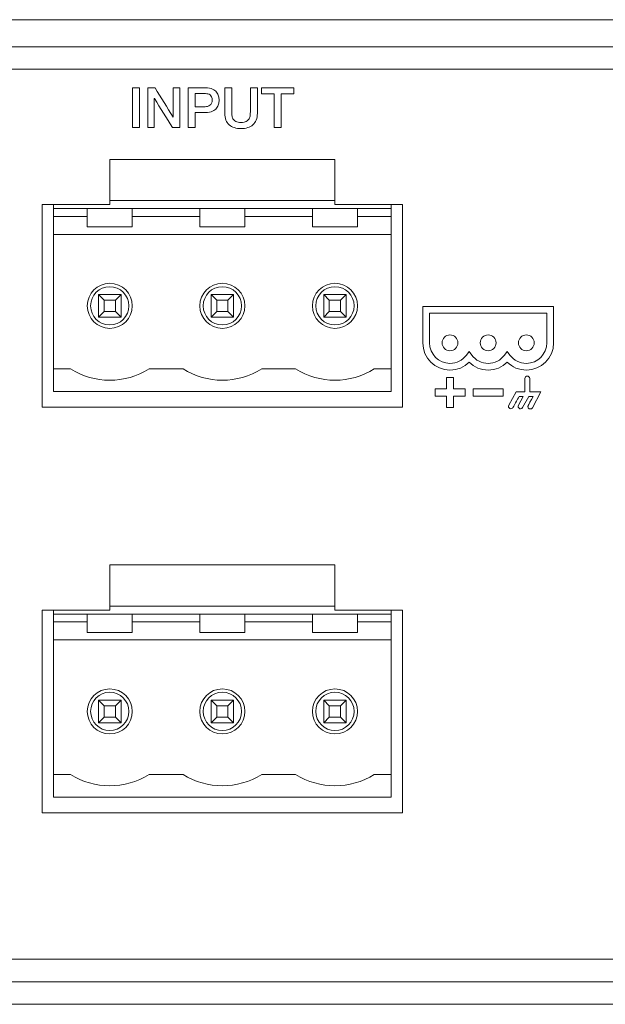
# Model space of a CAD drawing. Header units: millimetres. Extents: x 0 to 2122, y 0 to 1639.
# Tile 37 of 75: x 1591 to 1617, y 778 to 822. Entities that reach past the tile are written whole.
import ezdxf

# ---------------------------------------------------------------- set-up
doc = ezdxf.new("R2010")
doc.units = ezdxf.units.MM
doc.layers.add('1', color=7, linetype='Continuous', true_color=0xffffff)
doc.layers.add('2', color=7, linetype='Continuous', true_color=0xffffff)

msp = doc.modelspace()

# ---------------------------------------------------------------- linework, layer by layer
at = {"layer": '1', "color": 7, "linetype": 'Continuous', "lineweight": 13}
for p, q in [((1957.591, 821.87), (1542.591, 821.87)), ((1957.591, 820.67), (1542.591, 820.67)), ((1957.991, 819.67), (1542.191, 819.67)), ((1595.091, 815.67), (1605.091, 815.67)), ((1595.091, 813.67), (1595.091, 815.67)), ((1605.091, 815.67), (1605.091, 813.67)), ((1605.091, 813.84), (1595.091, 813.84)), ((1592.091, 813.67), (1595.091, 813.67)), ((1592.091, 804.67), (1592.091, 813.67)), ((1592.591, 813.67), (1592.591, 813.49)), ((1592.591, 813.49), (1594.091, 813.49)), ((1592.591, 813.14), (1592.591, 813.49)), ((1594.091, 813.49), (1594.091, 813.14)), ((1596.091, 813.49), (1594.091, 813.49)), ((1596.091, 813.14), (1596.091, 813.49)), ((1596.091, 813.49), (1599.091, 813.49)), ((1599.091, 813.49), (1599.091, 813.14)), ((1601.091, 813.49), (1599.091, 813.49)), ((1601.091, 813.49), (1604.091, 813.49)), ((1601.091, 813.14), (1601.091, 813.49)), ((1604.091, 813.49), (1604.091, 813.14)), ((1606.091, 813.49), (1604.091, 813.49)), ((1605.091, 813.67), (1608.091, 813.67)), ((1606.091, 813.49), (1607.591, 813.49)), ((1606.091, 813.14), (1606.091, 813.49)), ((1607.591, 813.67), (1607.591, 813.49)), ((1607.591, 813.49), (1607.591, 813.14)), ((1608.091, 813.67), (1608.091, 804.67)), ((1594.091, 813.14), (1592.591, 813.14)), ((1592.591, 812.34), (1592.591, 813.14)), ((1594.091, 813.14), (1594.091, 812.67)), ((1599.091, 813.14), (1596.091, 813.14)), ((1596.091, 812.67), (1596.091, 813.14)), ((1599.091, 813.14), (1599.091, 812.67)), ((1604.091, 813.14), (1601.091, 813.14)), ((1601.091, 812.67), (1601.091, 813.14)), ((1604.091, 813.14), (1604.091, 812.67)), ((1607.591, 813.14), (1606.091, 813.14)), ((1606.091, 812.67), (1606.091, 813.14)), ((1607.591, 813.14), (1607.591, 812.34)), ((1594.091, 812.67), (1596.091, 812.67)), ((1599.091, 812.67), (1601.091, 812.67)), ((1604.091, 812.67), (1606.091, 812.67)), ((1607.591, 812.34), (1592.591, 812.34)), ((1592.591, 806.37), (1592.591, 812.34)), ((1607.591, 812.34), (1607.591, 806.37)), ((1594.841, 809.42), (1594.591, 809.67)), ((1594.591, 808.67), (1594.591, 809.67)), ((1594.591, 809.67), (1595.591, 809.67)), ((1594.841, 809.42), (1594.841, 808.92)), ((1595.341, 809.42), (1594.841, 809.42)), ((1595.591, 809.67), (1595.341, 809.42)), ((1595.341, 808.92), (1595.341, 809.42)), ((1595.591, 809.67), (1595.591, 808.67)), ((1599.841, 809.42), (1599.591, 809.67)), ((1599.591, 809.67), (1600.591, 809.67)), ((1599.591, 808.67), (1599.591, 809.67)), ((1600.341, 809.42), (1599.841, 809.42)), ((1599.841, 809.42), (1599.841, 808.92)), ((1600.591, 809.67), (1600.341, 809.42)), ((1600.341, 808.92), (1600.341, 809.42)), ((1600.591, 809.67), (1600.591, 808.67)), ((1604.841, 809.42), (1604.591, 809.67)), ((1604.591, 808.67), (1604.591, 809.67)), ((1604.591, 809.67), (1605.591, 809.67)), ((1605.341, 809.42), (1604.841, 809.42)), ((1604.841, 809.42), (1604.841, 808.92)), ((1605.591, 809.67), (1605.341, 809.42)), ((1605.341, 808.92), (1605.341, 809.42)), ((1605.591, 809.67), (1605.591, 808.67)), ((1594.591, 808.67), (1594.841, 808.92)), ((1594.841, 808.92), (1595.341, 808.92)), ((1595.341, 808.92), (1595.591, 808.67)), ((1599.591, 808.67), (1599.841, 808.92)), ((1599.841, 808.92), (1600.341, 808.92)), ((1600.341, 808.92), (1600.591, 808.67)), ((1604.591, 808.67), (1604.841, 808.92)), ((1604.841, 808.92), (1605.341, 808.92)), ((1605.341, 808.92), (1605.591, 808.67)), ((1595.591, 808.67), (1594.591, 808.67)), ((1600.591, 808.67), (1599.591, 808.67)), ((1605.591, 808.67), (1604.591, 808.67)), ((1593.345, 806.37), (1592.591, 806.37)), ((1592.591, 805.37), (1592.591, 806.37)), ((1598.345, 806.37), (1596.838, 806.37)), ((1603.345, 806.37), (1601.838, 806.37)), ((1607.591, 806.37), (1606.838, 806.37)), ((1607.591, 806.37), (1607.591, 805.37)), ((1607.591, 805.37), (1592.591, 805.37)), ((1608.091, 804.67), (1592.091, 804.67)), ((1595.091, 797.67), (1605.091, 797.67)), ((1595.091, 795.67), (1595.091, 797.67)), ((1605.091, 797.67), (1605.091, 795.67)), ((1605.091, 795.84), (1595.091, 795.84)), ((1592.091, 795.67), (1595.091, 795.67)), ((1592.091, 786.67), (1592.091, 795.67)), ((1592.591, 795.67), (1592.591, 795.49)), ((1592.591, 795.14), (1592.591, 795.49)), ((1592.591, 795.49), (1594.091, 795.49)), ((1594.091, 795.49), (1594.091, 795.14)), ((1596.091, 795.49), (1594.091, 795.49)), ((1596.091, 795.14), (1596.091, 795.49)), ((1596.091, 795.49), (1599.091, 795.49)), ((1599.091, 795.49), (1599.091, 795.14)), ((1601.091, 795.49), (1599.091, 795.49)), ((1601.091, 795.14), (1601.091, 795.49)), ((1601.091, 795.49), (1604.091, 795.49)), ((1604.091, 795.49), (1604.091, 795.14)), ((1606.091, 795.49), (1604.091, 795.49)), ((1605.091, 795.67), (1608.091, 795.67)), ((1606.091, 795.49), (1607.591, 795.49)), ((1606.091, 795.14), (1606.091, 795.49)), ((1607.591, 795.67), (1607.591, 795.49)), ((1607.591, 795.49), (1607.591, 795.14)), ((1608.091, 795.67), (1608.091, 786.67)), ((1594.091, 795.14), (1592.591, 795.14)), ((1592.591, 794.34), (1592.591, 795.14)), ((1594.091, 795.14), (1594.091, 794.67)), ((1599.091, 795.14), (1596.091, 795.14)), ((1596.091, 794.67), (1596.091, 795.14)), ((1599.091, 795.14), (1599.091, 794.67)), ((1604.091, 795.14), (1601.091, 795.14)), ((1601.091, 794.67), (1601.091, 795.14)), ((1604.091, 795.14), (1604.091, 794.67)), ((1607.591, 795.14), (1606.091, 795.14)), ((1606.091, 794.67), (1606.091, 795.14)), ((1607.591, 795.14), (1607.591, 794.34)), ((1594.091, 794.67), (1596.091, 794.67)), ((1599.091, 794.67), (1601.091, 794.67)), ((1604.091, 794.67), (1606.091, 794.67)), ((1607.591, 794.34), (1592.591, 794.34)), ((1592.591, 788.37), (1592.591, 794.34)), ((1607.591, 794.34), (1607.591, 788.37)), ((1594.841, 791.42), (1594.591, 791.67)), ((1594.591, 790.67), (1594.591, 791.67)), ((1594.591, 791.67), (1595.591, 791.67)), ((1594.841, 791.42), (1594.841, 790.92)), ((1595.341, 791.42), (1594.841, 791.42)), ((1595.591, 791.67), (1595.341, 791.42)), ((1595.341, 790.92), (1595.341, 791.42)), ((1595.591, 791.67), (1595.591, 790.67)), ((1599.841, 791.42), (1599.591, 791.67)), ((1599.591, 790.67), (1599.591, 791.67)), ((1599.591, 791.67), (1600.591, 791.67)), ((1600.341, 791.42), (1599.841, 791.42)), ((1599.841, 791.42), (1599.841, 790.92)), ((1600.591, 791.67), (1600.341, 791.42)), ((1600.341, 790.92), (1600.341, 791.42)), ((1600.591, 791.67), (1600.591, 790.67)), ((1604.841, 791.42), (1604.591, 791.67)), ((1604.591, 790.67), (1604.591, 791.67)), ((1604.591, 791.67), (1605.591, 791.67)), ((1604.841, 791.42), (1604.841, 790.92)), ((1605.341, 791.42), (1604.841, 791.42)), ((1605.591, 791.67), (1605.341, 791.42)), ((1605.341, 790.92), (1605.341, 791.42)), ((1605.591, 791.67), (1605.591, 790.67)), ((1594.591, 790.67), (1594.841, 790.92)), ((1595.591, 790.67), (1594.591, 790.67)), ((1594.841, 790.92), (1595.341, 790.92)), ((1595.341, 790.92), (1595.591, 790.67)), ((1599.591, 790.67), (1599.841, 790.92)), ((1600.591, 790.67), (1599.591, 790.67)), ((1599.841, 790.92), (1600.341, 790.92)), ((1600.341, 790.92), (1600.591, 790.67)), ((1604.591, 790.67), (1604.841, 790.92)), ((1605.591, 790.67), (1604.591, 790.67)), ((1604.841, 790.92), (1605.341, 790.92)), ((1605.341, 790.92), (1605.591, 790.67)), ((1593.345, 788.37), (1592.591, 788.37)), ((1592.591, 787.37), (1592.591, 788.37)), ((1598.345, 788.37), (1596.838, 788.37)), ((1603.345, 788.37), (1601.838, 788.37)), ((1607.591, 788.37), (1606.838, 788.37)), ((1607.591, 788.37), (1607.591, 787.37)), ((1607.591, 787.37), (1592.591, 787.37)), ((1608.091, 786.67), (1592.091, 786.67)), ((1957.991, 780.17), (1542.191, 780.17)), ((1542.191, 779.17), (1957.991, 779.17)), ((1755.591, 778.17), (1542.191, 778.17))]:
    msp.add_line(p, q, dxfattribs=at)
at = {"layer": '1', "color": 7, "linetype": 'Continuous', "lineweight": 13, "extrusion": (0, 0, -1)}
for centre in [(-1595.091, 809.17), (-1600.091, 809.17), (-1605.091, 809.17), (-1595.091, 791.17), (-1600.091, 791.17), (-1605.091, 791.17)]:
    msp.add_circle(centre, 1, dxfattribs=at)
at = {"layer": '1', "color": 7, "linetype": 'Continuous', "lineweight": 13}
for centre in [(1595.091, 809.17), (1600.091, 809.17), (1605.091, 809.17), (1595.091, 791.17), (1600.091, 791.17), (1605.091, 791.17)]:
    msp.add_circle(centre, 0.85, dxfattribs=at)
for centre in [(1595.091, 809.17), (1600.091, 809.17), (1605.091, 809.17), (1595.091, 791.17), (1600.091, 791.17), (1605.091, 791.17)]:
    msp.add_arc(centre, 3.3, 238.0473, 301.9527, dxfattribs=at)
at = {"layer": '2', "color": 7, "linetype": 'Continuous', "lineweight": 13}
for points in [[(1596.408, 818.842), (1596.306, 818.842), (1596.203, 818.842), (1596.1, 818.842)], [(1596.1, 818.842), (1596.1, 818.254), (1596.1, 817.667), (1596.1, 817.079)], [(1596.408, 817.079), (1596.408, 817.667), (1596.408, 818.254), (1596.408, 818.842)], [(1596.774, 818.842), (1596.883, 818.842), (1596.991, 818.842), (1597.1, 818.842)], [(1596.774, 817.079), (1596.774, 817.667), (1596.774, 818.254), (1596.774, 818.842)], [(1597.1, 818.842), (1597.368, 818.409), (1597.637, 817.976), (1597.905, 817.543)], [(1597.91, 817.543), (1597.91, 817.976), (1597.91, 818.409), (1597.91, 818.842)], [(1597.91, 818.842), (1598.008, 818.842), (1598.106, 818.842), (1598.204, 818.842)], [(1598.204, 818.842), (1598.204, 818.254), (1598.204, 817.667), (1598.204, 817.079)], [(1598.569, 817.079), (1598.569, 817.079), (1598.569, 818.842), (1598.569, 818.842)], [(1598.878, 818.59), (1598.878, 818.59), (1598.878, 818.007), (1598.878, 818.007)], [(1599.653, 818.788), (1599.732, 818.752), (1599.793, 818.706), (1599.836, 818.652)], [(1599.836, 818.652), (1599.879, 818.598), (1599.908, 818.539), (1599.924, 818.474)], [(1600.197, 818.842), (1600.197, 818.842), (1600.505, 818.842), (1600.505, 818.842)], [(1600.505, 818.842), (1600.505, 818.842), (1600.505, 817.815), (1600.505, 817.815)], [(1601.335, 818.842), (1601.335, 818.842), (1601.644, 818.842), (1601.644, 818.842)], [(1601.644, 818.842), (1601.644, 818.842), (1601.644, 817.713), (1601.644, 817.713)], [(1601.831, 818.842), (1602.307, 818.842), (1602.783, 818.842), (1603.259, 818.842)], [(1601.831, 818.576), (1601.831, 818.664), (1601.831, 818.753), (1601.831, 818.842)], [(1602.389, 818.576), (1602.203, 818.576), (1602.017, 818.576), (1601.831, 818.576)], [(1602.389, 817.079), (1602.389, 817.578), (1602.389, 818.077), (1602.389, 818.576)], [(1603.259, 818.576), (1603.072, 818.576), (1602.885, 818.576), (1602.698, 818.576)], [(1602.698, 818.576), (1602.698, 818.077), (1602.698, 817.578), (1602.698, 817.079)], [(1603.259, 818.842), (1603.259, 818.753), (1603.259, 818.664), (1603.259, 818.576)], [(1597.075, 818.375), (1597.073, 818.375), (1597.07, 818.375), (1597.068, 818.375)], [(1597.068, 818.375), (1597.068, 817.943), (1597.068, 817.511), (1597.068, 817.079)], [(1597.878, 817.079), (1597.61, 817.511), (1597.343, 817.943), (1597.075, 818.375)], [(1599.436, 818.022), (1599.472, 818.032), (1599.505, 818.048), (1599.536, 818.07)], [(1599.536, 818.07), (1599.567, 818.093), (1599.591, 818.122), (1599.61, 818.159)], [(1599.924, 818.12), (1599.908, 818.056), (1599.879, 817.997), (1599.836, 817.943)], [(1598.878, 817.755), (1598.878, 817.755), (1598.878, 817.079), (1598.878, 817.079)], [(1600.505, 817.815), (1600.505, 817.755), (1600.508, 817.695), (1600.514, 817.635)], [(1600.514, 817.635), (1600.52, 817.574), (1600.536, 817.519), (1600.563, 817.47)], [(1601.277, 817.47), (1601.304, 817.519), (1601.321, 817.574), (1601.327, 817.635)], [(1601.644, 817.713), (1601.644, 817.6), (1601.626, 817.501), (1601.592, 817.417)], [(1597.905, 817.543), (1597.907, 817.543), (1597.908, 817.543), (1597.91, 817.543)], [(1600.396, 817.206), (1600.332, 817.263), (1600.283, 817.334), (1600.248, 817.417)], [(1600.624, 817.079), (1600.535, 817.107), (1600.459, 817.149), (1600.396, 817.206)], [(1600.563, 817.47), (1600.59, 817.422), (1600.632, 817.382), (1600.687, 817.35)], [(1601.154, 817.35), (1601.209, 817.382), (1601.25, 817.422), (1601.277, 817.47)], [(1601.445, 817.206), (1601.382, 817.149), (1601.305, 817.107), (1601.216, 817.079)], [(1601.592, 817.417), (1601.557, 817.334), (1601.508, 817.263), (1601.445, 817.206)], [(1596.1, 817.079), (1596.203, 817.079), (1596.306, 817.079), (1596.408, 817.079)], [(1597.068, 817.079), (1596.97, 817.079), (1596.872, 817.079), (1596.774, 817.079)], [(1598.204, 817.079), (1598.095, 817.079), (1597.986, 817.079), (1597.878, 817.079)], [(1598.878, 817.079), (1598.878, 817.079), (1598.569, 817.079), (1598.569, 817.079)], [(1602.698, 817.079), (1602.595, 817.079), (1602.492, 817.079), (1602.389, 817.079)], [(1614.799, 809.136), (1614.799, 809.136), (1608.992, 809.136), (1608.992, 809.136)], [(1609.292, 808.838), (1609.292, 808.838), (1614.499, 808.838), (1614.499, 808.838)], [(1614.499, 808.838), (1614.499, 808.838), (1614.499, 807.527), (1614.499, 807.527)], [(1611.049, 807.144), (1611.049, 807.144), (1610.929, 806.984), (1610.929, 806.984)], [(1611.166, 806.984), (1611.166, 806.984), (1611.049, 807.144), (1611.049, 807.144)], [(1612.742, 807.144), (1612.742, 807.144), (1612.622, 806.984), (1612.622, 806.984)], [(1612.862, 806.984), (1612.862, 806.984), (1612.742, 807.144), (1612.742, 807.144)], [(1610.04, 805.484), (1610.04, 805.651), (1610.04, 805.819), (1610.04, 805.986)], [(1610.04, 805.986), (1610.147, 805.986), (1610.254, 805.986), (1610.361, 805.986)], [(1610.361, 805.986), (1610.361, 805.819), (1610.361, 805.651), (1610.361, 805.484)], [(1609.539, 805.162), (1609.539, 805.269), (1609.539, 805.377), (1609.539, 805.484)], [(1609.539, 805.484), (1609.706, 805.484), (1609.873, 805.484), (1610.04, 805.484)], [(1610.361, 805.484), (1610.529, 805.484), (1610.697, 805.484), (1610.866, 805.484)], [(1610.866, 805.484), (1610.866, 805.377), (1610.866, 805.269), (1610.866, 805.162)], [(1612.559, 805.482), (1612.117, 805.482), (1611.675, 805.482), (1611.233, 805.482)], [(1611.233, 805.482), (1611.233, 805.375), (1611.233, 805.269), (1611.233, 805.162)], [(1612.559, 805.162), (1612.559, 805.269), (1612.559, 805.375), (1612.559, 805.482)], [(1610.04, 805.162), (1609.873, 805.162), (1609.706, 805.162), (1609.539, 805.162)], [(1610.04, 804.659), (1610.04, 804.827), (1610.04, 804.994), (1610.04, 805.162)], [(1610.866, 805.162), (1610.697, 805.162), (1610.529, 805.162), (1610.361, 805.162)], [(1610.361, 805.162), (1610.361, 804.994), (1610.361, 804.827), (1610.361, 804.659)], [(1611.233, 805.162), (1611.675, 805.162), (1612.117, 805.162), (1612.559, 805.162)], [(1613.14, 805.358), (1613.14, 805.358), (1612.814, 804.76), (1612.814, 804.76)], [(1612.996, 804.656), (1612.996, 804.656), (1613.206, 805.037), (1613.266, 805.146)], [(1613.527, 805.358), (1613.527, 805.358), (1613.14, 805.358), (1613.14, 805.358)], [(1613.454, 805.146), (1613.454, 805.146), (1613.238, 804.756), (1613.238, 804.756)], [(1613.266, 805.146), (1613.266, 805.146), (1613.454, 805.146), (1613.454, 805.146)], [(1613.426, 804.656), (1613.426, 804.656), (1613.696, 805.146), (1613.696, 805.146)], [(1613.889, 805.146), (1613.806, 804.995), (1613.673, 804.747), (1613.671, 804.743)], [(1613.696, 805.146), (1613.696, 805.146), (1613.889, 805.146), (1613.889, 805.146)], [(1614.241, 805.358), (1614.241, 805.358), (1613.739, 805.358), (1613.739, 805.358)], [(1613.861, 804.648), (1613.861, 804.648), (1614.241, 805.358), (1614.241, 805.358)], [(1610.361, 804.659), (1610.254, 804.659), (1610.147, 804.659), (1610.04, 804.659)], [(1612.814, 804.76), (1612.799, 804.734), (1612.795, 804.705), (1612.803, 804.678)], [(1612.803, 804.678), (1612.811, 804.65), (1612.83, 804.628), (1612.855, 804.615)], [(1612.855, 804.615), (1612.879, 804.601), (1612.909, 804.598), (1612.936, 804.607)], [(1612.936, 804.607), (1612.964, 804.615), (1612.986, 804.634), (1612.996, 804.656)], [(1613.238, 804.756), (1613.214, 804.705), (1613.233, 804.643), (1613.283, 804.614)]]:
    msp.add_open_spline(points, degree=3, dxfattribs=at)
for points, knots in [([(1598.569, 818.842), (1598.569, 818.842), (1599.347, 818.842), (1599.347, 818.842), (1599.472, 818.842), (1599.574, 818.824), (1599.653, 818.788)], [0, 0, 0, 0, 0.0769231, 0.0769231, 0.0769231, 0.1538462, 0.1538462, 0.1538462, 0.1538462]), ([(1599.451, 818.578), (1599.414, 818.586), (1599.376, 818.59), (1599.335, 818.59), (1599.335, 818.59), (1598.878, 818.59), (1598.878, 818.59)], [0.7272727, 0.7272727, 0.7272727, 0.7272727, 0.8181818, 0.8181818, 0.8181818, 0.9090909, 0.9090909, 0.9090909, 0.9090909]), ([(1599.614, 818.442), (1599.597, 818.48), (1599.575, 818.51), (1599.519, 818.554), (1599.487, 818.57), (1599.451, 818.578)], [0.5454545, 0.5454545, 0.5454545, 0.5454545, 0.6363636, 0.6363636, 0.7272727, 0.7272727, 0.7272727, 0.7272727]), ([(1600.248, 817.417), (1600.214, 817.501), (1600.197, 817.6), (1600.197, 817.713), (1600.197, 817.713), (1600.197, 818.842), (1600.197, 818.842)], [0.90909091, 0.90909091, 0.90909091, 0.90909091, 0.95454545, 0.95454545, 0.95454545, 1, 1, 1, 1]), ([(1601.327, 817.635), (1601.332, 817.695), (1601.335, 817.755), (1601.335, 817.815), (1601.335, 817.815), (1601.335, 818.842), (1601.335, 818.842)], [0.40909091, 0.40909091, 0.40909091, 0.40909091, 0.45454545, 0.45454545, 0.45454545, 0.5, 0.5, 0.5, 0.5]), ([(1599.61, 818.159), (1599.629, 818.196), (1599.638, 818.243), (1599.638, 818.299), (1599.638, 818.357), (1599.63, 818.404), (1599.614, 818.442)], [0.3636364, 0.3636364, 0.3636364, 0.3636364, 0.4545455, 0.4545455, 0.4545455, 0.5454545, 0.5454545, 0.5454545, 0.5454545]), ([(1599.924, 818.474), (1599.939, 818.41), (1599.947, 818.351), (1599.947, 818.242), (1599.939, 818.183), (1599.924, 818.12)], [0.3076923, 0.3076923, 0.3076923, 0.3076923, 0.3846154, 0.3846154, 0.4615385, 0.4615385, 0.4615385, 0.4615385]), ([(1598.878, 818.007), (1598.878, 818.007), (1599.33, 818.007), (1599.33, 818.007), (1599.364, 818.007), (1599.4, 818.012), (1599.436, 818.022)], [0, 0, 0, 0, 0.0909091, 0.0909091, 0.0909091, 0.1818182, 0.1818182, 0.1818182, 0.1818182]), ([(1599.836, 817.943), (1599.793, 817.889), (1599.732, 817.844), (1599.574, 817.773), (1599.472, 817.755), (1599.347, 817.755), (1599.347, 817.755), (1598.878, 817.755), (1598.878, 817.755)], [0.5384615, 0.5384615, 0.5384615, 0.5384615, 0.6153846, 0.6153846, 0.6923077, 0.6923077, 0.6923077, 0.7692308, 0.7692308, 0.7692308, 0.7692308]), ([(1600.687, 817.35), (1600.742, 817.319), (1600.82, 817.304), (1601.021, 817.304), (1601.098, 817.319), (1601.154, 817.35)], [0.22727273, 0.22727273, 0.22727273, 0.22727273, 0.27272727, 0.27272727, 0.31818182, 0.31818182, 0.31818182, 0.31818182]), ([(1601.216, 817.079), (1601.128, 817.051), (1601.029, 817.037), (1600.811, 817.037), (1600.713, 817.051), (1600.624, 817.079)], [0.72727273, 0.72727273, 0.72727273, 0.72727273, 0.77272727, 0.77272727, 0.81818182, 0.81818182, 0.81818182, 0.81818182]), ([(1608.992, 809.136), (1608.992, 809.136), (1608.992, 807.527), (1608.992, 807.527), (1608.992, 806.861), (1609.536, 806.32), (1610.199, 806.32), (1610.523, 806.32), (1610.823, 806.445), (1611.049, 806.669)], [0, 0, 0, 0, 0.1111111, 0.1111111, 0.1111111, 0.2222222, 0.2222222, 0.2222222, 0.3333333, 0.3333333, 0.3333333, 0.3333333]), ([(1612.742, 806.669), (1612.968, 806.445), (1613.268, 806.32), (1613.593, 806.32), (1614.256, 806.32), (1614.799, 806.861), (1614.799, 807.527), (1614.799, 807.527), (1614.799, 809.136), (1614.799, 809.136)], [0.5555556, 0.5555556, 0.5555556, 0.5555556, 0.6666667, 0.6666667, 0.6666667, 0.7777778, 0.7777778, 0.7777778, 0.8888889, 0.8888889, 0.8888889, 0.8888889]), ([(1610.929, 806.984), (1610.756, 806.751), (1610.488, 806.617), (1610.199, 806.617), (1609.698, 806.617), (1609.292, 807.025), (1609.292, 807.527), (1609.292, 807.527), (1609.292, 808.838), (1609.292, 808.838)], [0.6153846, 0.6153846, 0.6153846, 0.6153846, 0.6923077, 0.6923077, 0.6923077, 0.7692308, 0.7692308, 0.7692308, 0.8461538, 0.8461538, 0.8461538, 0.8461538]), ([(1610.552, 807.526), (1610.552, 807.333), (1610.393, 807.176), (1610.005, 807.176), (1609.85, 807.333), (1609.85, 807.72), (1610.005, 807.877), (1610.393, 807.877), (1610.552, 807.72), (1610.552, 807.526)], [0, 0, 0, 0, 0.25, 0.25, 0.5, 0.5, 0.75, 0.75, 1, 1, 1, 1]), ([(1612.245, 807.526), (1612.245, 807.333), (1612.09, 807.176), (1611.702, 807.176), (1611.543, 807.333), (1611.543, 807.72), (1611.702, 807.877), (1612.09, 807.877), (1612.245, 807.72), (1612.245, 807.526)], [0, 0, 0, 0, 0.25, 0.25, 0.5, 0.5, 0.75, 0.75, 1, 1, 1, 1]), ([(1613.942, 807.526), (1613.942, 807.333), (1613.783, 807.176), (1613.593, 807.176), (1613.399, 807.176), (1613.24, 807.333), (1613.24, 807.72), (1613.399, 807.877), (1613.593, 807.877), (1613.783, 807.877), (1613.942, 807.72), (1613.942, 807.526)], [0, 0, 0, 0, 0.25, 0.25, 0.25, 0.5, 0.5, 0.75, 0.75, 0.75, 1, 1, 1, 1]), ([(1614.499, 807.527), (1614.499, 807.025), (1614.094, 806.617), (1613.593, 806.617), (1613.303, 806.617), (1613.035, 806.751), (1612.862, 806.984)], [0, 0, 0, 0, 0.0769231, 0.0769231, 0.0769231, 0.1538462, 0.1538462, 0.1538462, 0.1538462]), ([(1612.622, 806.984), (1612.45, 806.751), (1612.185, 806.617), (1611.606, 806.617), (1611.342, 806.751), (1611.166, 806.984)], [0.3076923, 0.3076923, 0.3076923, 0.3076923, 0.3846154, 0.3846154, 0.4615385, 0.4615385, 0.4615385, 0.4615385]), ([(1611.049, 806.669), (1611.271, 806.445), (1611.571, 806.32), (1611.896, 806.32), (1612.217, 806.32), (1612.52, 806.445), (1612.742, 806.669)], [0.3333333, 0.3333333, 0.3333333, 0.3333333, 0.4444444, 0.4444444, 0.4444444, 0.5555556, 0.5555556, 0.5555556, 0.5555556]), ([(1613.739, 805.358), (1613.739, 805.358), (1613.739, 805.947), (1613.739, 805.947), (1613.739, 806.005), (1613.691, 806.053), (1613.631, 806.053), (1613.575, 806.053), (1613.527, 806.004), (1613.527, 805.947), (1613.527, 805.947), (1613.527, 805.358), (1613.527, 805.358)], [0, 0, 0, 0, 0.04, 0.04, 0.04, 0.08, 0.08, 0.08, 0.12, 0.12, 0.12, 0.16, 0.16, 0.16, 0.16]), ([(1613.283, 804.614), (1613.299, 804.606), (1613.317, 804.602), (1613.333, 804.602), (1613.37, 804.602), (1613.406, 804.621), (1613.426, 804.656)], [0.56, 0.56, 0.56, 0.56, 0.6, 0.6, 0.6, 0.64, 0.64, 0.64, 0.64]), ([(1613.671, 804.743), (1613.667, 804.731), (1613.661, 804.715), (1613.661, 804.698), (1613.661, 804.658), (1613.682, 804.623), (1613.717, 804.604)], [0.76, 0.76, 0.76, 0.76, 0.8, 0.8, 0.8, 0.84, 0.84, 0.84, 0.84]), ([(1613.717, 804.604), (1613.733, 804.595), (1613.75, 804.592), (1613.767, 804.592), (1613.804, 804.592), (1613.84, 804.612), (1613.861, 804.648)], [0.84, 0.84, 0.84, 0.84, 0.88, 0.88, 0.88, 0.92, 0.92, 0.92, 0.92])]:
    msp.add_open_spline(points, degree=3, knots=knots, dxfattribs=at)

doc.saveas('drawing.dxf')
